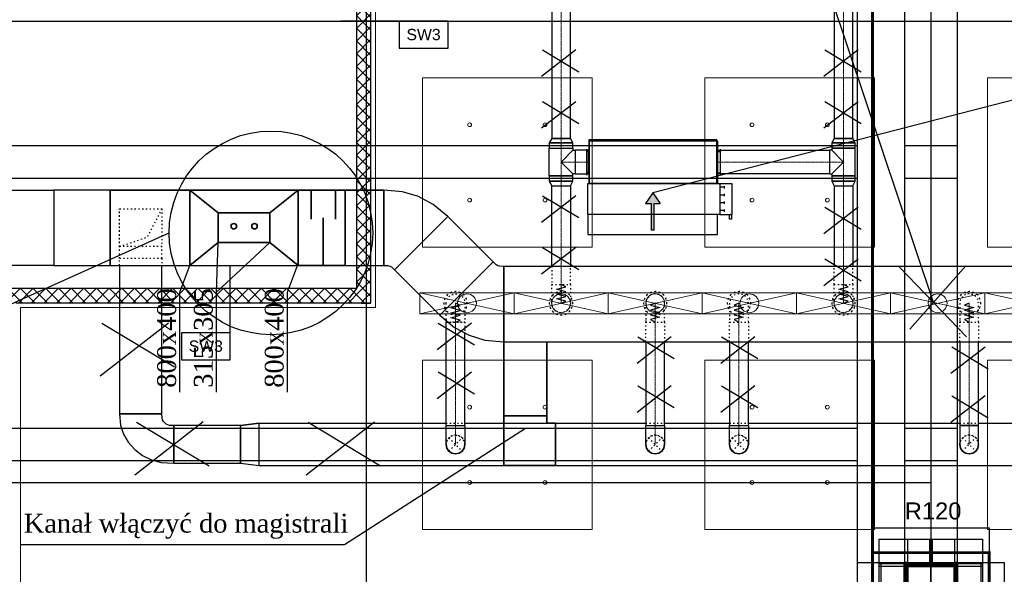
# Model space of a CAD drawing. Header units: centimetres. Extents: x -228435 to 46820, y -89367 to 152985.
# Tile 197 of 256: x -56220 to -45760, y 53125 to 59016. Entities that reach past the tile are written whole.
import ezdxf

# ---------------------------------------------------------------- set-up
doc = ezdxf.new("R2010")
doc.units = ezdxf.units.CM
doc.header["$LTSCALE"] = 50
for name, pattern in [('CADVENT_CENTERLINE', [9.9, 7.4, -1, 0.5, -1]), ('CADVENT_HIDDEN', [0.8, 0.25, -0.55]), ('Kondygnacja  -0_5$0$HIDDEN', [9.525, 6.35, -3.175]), ('Kondygnacja  -0_5$0$HIDDEN2', [4.7625, 3.175, -1.5875]), ('Osie rzutów$0$DASHDOT2', [12.7, 6.35, -3.175, 0, -3.175])]:
    doc.linetypes.add(name, pattern=pattern)
doc.layers.get('0').update_dxf_attribs({"color": 8})
for name, color, linetype in [('01-103-Went PP_poziom-0_5$0$L_Nawiew', 250, 'Continuous'), ('bgde-nawiewDETAILS', 1, 'Continuous'), ('bgde-nawiewEXP', 250, 'Continuous'), ('bgde-nawiewHIDDEN', 250, 'Continuous'), ('bgde-wywiewSOL', 5, 'Continuous'), ('IS_zmiany 2024', 3, 'Continuous'), ('Kondygnacja  -0_5$0$ARCH_GK', 8, 'Continuous'), ('Kondygnacja  -0_5$0$ARCH_INFO_ODPORNOŚĆ OGNIOWA', 8, 'Continuous'), ('Kondygnacja  -0_5$0$ARCH_INFO_OPISY_PRZEGRODY', 8, 'Continuous'), ('Kondygnacja  -0_5$0$ARCH_KONSTR_POWYŻEJ RZUTU', 8, 'Kondygnacja  -0_5$0$HIDDEN'), ('Kondygnacja  -0_5$0$ARCH_KONSTR_POWYŻEJ RZUTU_IST', 8, 'Kondygnacja  -0_5$0$HIDDEN2'), ('Kondygnacja  -0_5$0$ARCH_KONSTRUKCJA_NIEWIDOCZNA', 8, 'Continuous'), ('Kondygnacja  -0_5$0$ARCH_OKŁADZINA', 8, 'Continuous'), ('Kondygnacja  -0_5$0$ARCH_SŁUPY', 8, 'Continuous'), ('Osie rzutów$0$ARCH_INFO_OSIE_IST', 8, 'Osie rzutów$0$DASHDOT2'), ('Osie rzutów$0$ARCH_INFO_OSIE_OPISY_IST', 8, 'Continuous')]:
    doc.layers.add(name, color=color, linetype=linetype)
for name, color, linetype, lineweight in [('bgde-nawiewCEN', 7, 'Continuous', 13), ('bgde_nawiewnik', 11, 'Continuous', 5), ('Kondygnacja  -0_5$0$ARCH_WIDOK', 8, 'Continuous', 13), ('SU Lampy kwadratowe  -05$0$ARCH_SUFITY_PODWIESZANE', 8, 'Continuous', 9)]:
    doc.layers.add(name, color=color, linetype=linetype, lineweight=lineweight)
doc.styles.add('Kondygnacja  -0_5$0$Arial', font='ARIAL.TTF')
pattern_1 = [(45, (-1133.3117, -3177.9858), (-0.6735192, 0.6735192), [])]

# ---------------------------------------------------------------- blocks, each defined once
blk = doc.blocks.new('Osie rzutów')
at = {"layer": 'Osie rzutów$0$ARCH_INFO_OSIE_IST', "ltscale": 10}
for p, q in [((6860, 12510), (6860, 4623.26)), ((7460, 12510), (7460, 4623.26)), ((4436.04, 10400), (13655, 10400)), ((7460, 9770), (7460, 9830))]:
    blk.add_line(p, q, dxfattribs=at)
blk = doc.blocks.new('SU Lampy kwadratowe  -05$0$moduł sufitu')
at = {"layer": 'SU Lampy kwadratowe  -05$0$ARCH_SUFITY_PODWIESZANE'}
for points in [[(60, -60), (240, -60), (240, -240), (60, -240)], [(360, -60), (540, -60), (540, -240), (360, -240)], [(60, -360), (240, -360), (240, -540), (60, -540)], [(360, -360), (540, -360), (540, -540), (360, -540)]]:
    blk.add_lwpolyline(points, close=True, dxfattribs=at)
for centre in [(110, -110), (190, -110), (410, -110), (490, -110), (110, -190), (190, -190), (410, -190), (490, -190), (110, -410), (190, -410), (410, -410), (490, -410), (110, -490), (190, -490), (410, -490), (490, -490)]:
    blk.add_circle(centre, 2, dxfattribs=at)
blk = doc.blocks.new('SU Lampy kwadratowe  -05')
at = {"layer": 'SU Lampy kwadratowe  -05$0$ARCH_SUFITY_PODWIESZANE'}
for points in [[(6920, 10340), (7100, 10340), (7100, 10160), (6920, 10160)], [(7220, 10340), (7400, 10340), (7400, 10160), (7220, 10160)], [(6920, 10040), (7100, 10040), (7100, 9860), (6920, 9860)], [(7220, 10040), (7400, 10040), (7400, 9860), (7220, 9860)]]:
    blk.add_lwpolyline(points, close=True, dxfattribs=at)
for centre in [(6970, 10290), (7050, 10290), (7270, 10290), (7350, 10290), (6970, 10210), (7050, 10210), (7270, 10210), (7350, 10210), (6970, 9990), (7050, 9990), (7270, 9990), (7350, 9990), (6970, 9910), (7050, 9910), (7270, 9910), (7350, 9910)]:
    blk.add_circle(centre, 2, dxfattribs=at)
blk.add_blockref('SU Lampy kwadratowe  -05$0$moduł sufitu', (7460, 10400), dxfattribs=at)
blk = doc.blocks.new('Kondygnacja  -0_5$0$słup_prostokąt')
at = {"layer": 'Kondygnacja  -0_5$0$ARCH_SŁUPY', "lineweight": 40}
h = blk.add_hatch(dxfattribs=at)
h.set_pattern_fill('ANSI31', color=256, scale=0.3, style=0)
h.set_pattern_definition(pattern_1)
h.paths.add_polyline_path([(36, 34), (39, 34), (39, 84), (36, 84)])
h = blk.add_hatch(dxfattribs=at)
h.set_pattern_fill('ANSI31', color=256, scale=0.3, style=0)
h.set_pattern_definition(pattern_1)
h.paths.add_polyline_path([(89, 34), (92, 34), (92, 84), (89, 84)])
h = blk.add_hatch(dxfattribs=at)
h.set_pattern_fill('ANSI31', color=256, scale=0.3, style=0)
h.set_pattern_definition(pattern_1)
h.paths.add_polyline_path([(89, 80), (89, 83), (39, 83), (39, 80)])
h = blk.add_hatch(dxfattribs=at)
h.set_pattern_fill('ANSI31', color=256, scale=0.3, style=0)
h.set_pattern_definition(pattern_1)
h.paths.add_polyline_path([(89, 57.5), (89, 60.5), (39, 60.5), (39, 57.5)])
h = blk.add_hatch(dxfattribs=at)
h.set_pattern_fill('ANSI31', color=256, scale=0.3, style=0)
h.set_pattern_definition(pattern_1)
h.paths.add_polyline_path([(89, 35), (89, 38), (39, 38), (39, 35)])
at = {"layer": 'Kondygnacja  -0_5$0$ARCH_KONSTRUKCJA_NIEWIDOCZNA'}
blk.add_lwpolyline([(119, 109), (119, 9), (9, 9), (9, 109)], close=True, dxfattribs=at)
for points in [[(36, 109), (36, 84)], [(39, 109), (39, 84)], [(62.5, 109), (62.5, 83)], [(65.5, 109), (65.5, 83)], [(89, 109), (89, 84)], [(92, 109), (92, 84)], [(9, 83), (36, 83)], [(9, 80), (36, 80)], [(92, 83), (119, 83)], [(92, 80), (119, 80)], [(9, 60.5), (36, 60.5)], [(9, 57.5), (36, 57.5)], [(92, 60.5), (119, 60.5)], [(92, 57.5), (119, 57.5)], [(9, 38), (36, 38)], [(9, 35), (36, 35)], [(36, 34), (36, 9)], [(39, 34), (39, 9)], [(62.5, 35), (62.5, 9)], [(65.5, 35), (65.5, 9)], [(89, 34), (89, 9)], [(92, 38), (119, 38)], [(92, 35), (119, 35)], [(92, 34), (92, 9)]]:
    blk.add_lwpolyline(points, dxfattribs=at)
at = {"layer": 'Kondygnacja  -0_5$0$ARCH_OKŁADZINA'}
blk.add_lwpolyline([(2, 121), (126, 121), (126, -3), (2, -3)], close=True, dxfattribs=at)
at = {"layer": 'Kondygnacja  -0_5$0$ARCH_SŁUPY', "lineweight": 40}
for p, q in [((39, 60.5), (89, 60.5)), ((89, 57.5), (39, 57.5))]:
    blk.add_line(p, q, dxfattribs=at)
at = {"layer": 'Kondygnacja  -0_5$0$ARCH_SŁUPY', "lineweight": 30, "const_width": 3}
blk.add_lwpolyline([(2, 94.5), (126, 94.5), (126, 23.5), (2, 23.5)], close=True, dxfattribs=at)
at = {"layer": 'Kondygnacja  -0_5$0$ARCH_SŁUPY', "lineweight": 40}
for points in [[(36, 84), (39, 84), (39, 34), (36, 34)], [(89, 84), (92, 84), (92, 34), (89, 34)]]:
    blk.add_lwpolyline(points, close=True, dxfattribs=at)
for points in [[(89, 83), (39, 83)], [(39, 80), (89, 80)], [(89, 38), (39, 38)], [(39, 35), (89, 35)]]:
    blk.add_lwpolyline(points, dxfattribs=at)
blk = doc.blocks.new('Kondygnacja  -0_5$0$konstrukcja istniejąca -0.5')
at = {"layer": 'Kondygnacja  -0_5$0$ARCH_KONSTR_POWYŻEJ RZUTU_IST', "ltscale": 10}
blk.add_line((7432, 10975), (7432, 9825), dxfattribs=at)
for points in [[(7382, 9825), (7382, 10975)], [(7488, 10975), (7488, 9825)], [(7382, 10232.9), (6338.5, 10232.9), (6338.5, 10267.9), (7382, 10267.9)], [(7432, 10267.9), (7488, 10267.9)], [(7488, 10232.9), (7432, 10232.9)], [(7382, 9932.9), (6338.5, 9932.9), (6338.5, 9967.9), (7382, 9967.9)], [(7432, 9967.9), (7488, 9967.9)], [(7488, 9932.9), (7432, 9932.9)], [(7538, 9775), (7382, 9775), (7382, 9825), (7538, 9825), (7538, 9775)]]:
    blk.add_lwpolyline(points, dxfattribs=at)
at = {"layer": 'Kondygnacja  -0_5$0$ARCH_KONSTR_POWYŻEJ RZUTU_IST', "ltscale": 10, "elevation": 0}
for points in [[(7407, 9825), (7407, 9775)], [(7513, 9825), (7513, 9775)]]:
    blk.add_lwpolyline(points, dxfattribs=at)
blk = doc.blocks.new('*U489')
at = {"color": 0, "linetype": 'ByBlock', "lineweight": -2, "extrusion": (-1, -2.22045e-16, -1.55431e-15)}
blk.add_circle((0, 0), 0.05, dxfattribs=at)
blk = doc.blocks.new('A$C066D7839')
at = {"layer": 'bgde_nawiewnik'}
for p, q in [((-50, -11.15), (-50, 11.15)), ((-50, 11.15), (50, 11.15)), ((-50, -11.15), (50, 11.15)), ((50, -11.15), (-50, 11.15)), ((50, 11.15), (50, -11.15)), ((50, -11.15), (-50, -11.15))]:
    blk.add_line(p, q, dxfattribs=at)
blk.add_circle((0, 0), 10, dxfattribs=at)
blk = doc.blocks.new('A$C5B3E7367')
at = {"layer": '01-103-Went PP_poziom-0_5$0$L_Nawiew'}
h = blk.add_hatch(color=256, dxfattribs=at)
h.paths.add_polyline_path([(215, 704), (215, 674), (332, 674), (332, 612), (446, 689), (332, 766), (332, 704)])
h.paths.add_polyline_path([(48, 704), (48, 674), (215, 674), (215, 704)])
for p, q in [((215, 1525), (165, 1525)), ((165, 1525), (165, 1505)), ((165, 1505), (215, 1505)), ((215, 1400), (215, 1530)), ((545, 1530), (215, 1530)), ((215, 1530), (215, 1515)), ((545, 1400), (545, 1530)), ((0, 1378), (215, 1378)), ((0, 0), (0, 1378)), ((545, 1400), (215, 1400)), ((215, 1400), (215, 1378)), ((215, 1378), (215, 0)), ((244, 1452), (269, 1452)), ((256, 1452), (256, 1400)), ((326, 1452), (351, 1452)), ((339, 1452), (339, 1400)), ((409, 1452), (434, 1452)), ((421, 1452), (421, 1400)), ((491, 1452), (516, 1452)), ((504, 1452), (504, 1400)), ((545, 0), (545, 1400)), ((446, 689), (332, 766)), ((332, 704), (332, 766)), ((48, 704), (332, 704)), ((48, 704), (48, 674)), ((48, 674), (332, 674)), ((446, 689), (332, 612)), ((332, 612), (332, 674)), ((215, 0), (0, 0)), ((215, 0), (545, 0))]:
    blk.add_line(p, q, dxfattribs=at)
blk = doc.blocks.new('A$C53CA46B8')
at = {"layer": 'bgde-wywiewSOL'}
for p, q in [((200, 481), (-250, 481)), ((-250, 481), (-250, -879)), ((113, 511), (-162, 511)), ((-137, 481), (-137, 511)), ((88, 481), (88, 511)), ((200, 481), (200, -879)), ((200, -879), (-250, -879)), ((113, -909), (-162, -909)), ((-137, -879), (-137, -909)), ((88, -879), (88, -909))]:
    blk.add_line(p, q, dxfattribs=at)
at = {"layer": '01-103-Went PP_poziom-0_5$0$L_Nawiew'}
blk.add_blockref('A$C5B3E7367', (-795, -894), dxfattribs=at)

msp = doc.modelspace()

# ---------------------------------------------------------------- hatches: boundary and pattern name
at = {"layer": 'Kondygnacja  -0_5$0$ARCH_GK', "linetype": 'Continuous', "lineweight": -3}
h = msp.add_hatch(dxfattribs=at)
h.set_pattern_fill('ANSI37', color=256, scale=30, angle=-360, style=0)
h.set_pattern_definition([(45, (-121140, -45000), (-67.35192, 67.35192), []), (135, (-121140, -45000), (-67.35192, -67.35192), [])])
h.paths.add_polyline_path([(-52490, 71050), (-52640, 70900), (-52640, 65000), (-52531.667, 65000), (-52490, 65050)], flags=0)
h.paths.add_polyline_path([(-52490, 64950), (-52531.667, 65000), (-52640, 65000), (-52640, 56160), (-52490, 56010)], flags=0)
h = msp.add_hatch(dxfattribs=at)
h.set_pattern_fill('ANSI37', color=256, scale=30, style=0)
h.set_pattern_definition([(45, (-121140, -45000), (-67.35192, 67.35192), []), (135, (-121140, -45000), (-67.35192, -67.35192), [])])
h.paths.add_polyline_path([(-56410, 56160), (-56260, 56010), (-52490, 56010), (-52640, 56160)], flags=0)

# ---------------------------------------------------------------- linework, layer by layer
at = {"layer": 'bgde-nawiewCEN', "linetype": 'CADVENT_CENTERLINE', "ltscale": 0.06}
for p, q in [((-50468.407, 57755.046), (-50468.407, 61796.041)), ((-47468.407, 57755.046), (-47468.407, 61796.041)), ((-50468.407, 57652.046), (-50468.407, 57755.046)), ((-47468.407, 57652.046), (-47468.407, 57755.046)), ((-50468.407, 57652.046), (-50468.407, 57504.046)), ((-47468.407, 57652.046), (-47468.407, 57504.046)), ((-50468.407, 57504.046), (-50468.407, 57356.046)), ((-50318.407, 57504.046), (-50468.407, 57504.046)), ((-50318.407, 57504.046), (-50178.407, 57504.046)), ((-50174.407, 57504.046), (-50178.407, 57504.046)), ((-48814.407, 57504.046), (-48810.407, 57504.046)), ((-47618.407, 57504.046), (-48810.407, 57504.046)), ((-47618.407, 57504.046), (-47468.407, 57504.046)), ((-47468.407, 57504.046), (-47468.407, 57356.046)), ((-50468.407, 57356.046), (-50468.407, 57253.046)), ((-47468.407, 57356.046), (-47468.407, 57253.046)), ((-50468.407, 57253.046), (-50468.407, 56203.959)), ((-47468.407, 57253.046), (-47468.407, 56203.959)), ((-50468.407, 56203.959), (-50468.407, 56185.263)), ((-50468.407, 56185.263), (-50468.407, 56134.152)), ((-47468.407, 56203.959), (-47468.407, 56185.263)), ((-47468.407, 56185.263), (-47468.407, 56134.152)), ((-50468.407, 56134.152), (-50468.407, 56106.359)), ((-50468.407, 56106.359), (-50468.407, 56082.833)), ((-50468.407, 56082.833), (-50468.407, 56063.218)), ((-47468.407, 56134.152), (-47468.407, 56106.359)), ((-47468.407, 56106.359), (-47468.407, 56082.833)), ((-47468.407, 56082.833), (-47468.407, 56063.218)), ((-51590.031, 56003.959), (-51590.031, 56003.485)), ((-51590.031, 56003.485), (-51590.031, 56002.359)), ((-51590.031, 56002.359), (-51590.031, 56000.166)), ((-51590.031, 56000.166), (-51590.031, 55996.552)), ((-51590.031, 55996.552), (-51590.031, 55991.159)), ((-51590.031, 55991.159), (-51590.031, 55983.633)), ((-51590.031, 55983.633), (-51590.031, 55973.618)), ((-51590.031, 55973.618), (-51590.031, 55960.759)), ((-50468.407, 56063.218), (-50468.407, 56047.159)), ((-50468.407, 56047.159), (-50468.407, 56034.3)), ((-50468.407, 56034.3), (-50468.407, 56024.285)), ((-50468.407, 56024.285), (-50468.407, 56016.759)), ((-50468.407, 56016.759), (-50468.407, 56011.366)), ((-50468.407, 56011.366), (-50468.407, 56007.752)), ((-50468.407, 56007.752), (-50468.407, 56005.559)), ((-50468.407, 56005.559), (-50468.407, 56004.433)), ((-50468.407, 56004.433), (-50468.407, 56003.959)), ((-49468.407, 56003.485), (-49468.407, 56003.959)), ((-49468.407, 56002.359), (-49468.407, 56003.485)), ((-49468.407, 56000.166), (-49468.407, 56002.359)), ((-49468.407, 55996.552), (-49468.407, 56000.166)), ((-49468.407, 55991.159), (-49468.407, 55996.552)), ((-49468.407, 55983.633), (-49468.407, 55991.159)), ((-49468.407, 55973.618), (-49468.407, 55983.633)), ((-49468.407, 55960.759), (-49468.407, 55973.618)), ((-48579.165, 56003.485), (-48579.165, 56003.959)), ((-48579.165, 56002.359), (-48579.165, 56003.485)), ((-48579.165, 56000.166), (-48579.165, 56002.359)), ((-48579.165, 55996.552), (-48579.165, 56000.166)), ((-48579.165, 55991.159), (-48579.165, 55996.552)), ((-48579.165, 55983.633), (-48579.165, 55991.159)), ((-48579.165, 55973.618), (-48579.165, 55983.633)), ((-48579.165, 55960.759), (-48579.165, 55973.618)), ((-47468.407, 56063.218), (-47468.407, 56047.159)), ((-47468.407, 56047.159), (-47468.407, 56034.3)), ((-47468.407, 56034.3), (-47468.407, 56024.285)), ((-47468.407, 56024.285), (-47468.407, 56016.759)), ((-47468.407, 56016.759), (-47468.407, 56011.366)), ((-47468.407, 56011.366), (-47468.407, 56007.752)), ((-47468.407, 56007.752), (-47468.407, 56005.559)), ((-47468.407, 56005.559), (-47468.407, 56004.433)), ((-47468.407, 56004.433), (-47468.407, 56003.959)), ((-46134.019, 56003.485), (-46134.019, 56003.959)), ((-46134.019, 56002.359), (-46134.019, 56003.485)), ((-46134.019, 56000.166), (-46134.019, 56002.359)), ((-46134.019, 55996.552), (-46134.019, 56000.166)), ((-46134.019, 55991.159), (-46134.019, 55996.552)), ((-46134.019, 55983.633), (-46134.019, 55991.159)), ((-46134.019, 55973.618), (-46134.019, 55983.633)), ((-46134.019, 55960.759), (-46134.019, 55973.618)), ((-51590.031, 55960.759), (-51590.031, 55944.7)), ((-51590.031, 55944.7), (-51590.031, 55925.085)), ((-51590.031, 55925.085), (-51590.031, 55901.559)), ((-51590.031, 55901.559), (-51590.031, 55873.766)), ((-51590.031, 55873.766), (-51590.031, 55822.655)), ((-49468.407, 55944.7), (-49468.407, 55960.759)), ((-49468.407, 55925.085), (-49468.407, 55944.7)), ((-49468.407, 55901.559), (-49468.407, 55925.085)), ((-49468.407, 55873.766), (-49468.407, 55901.559)), ((-49468.407, 55822.655), (-49468.407, 55873.766)), ((-48579.165, 55944.7), (-48579.165, 55960.759)), ((-48579.165, 55925.085), (-48579.165, 55944.7)), ((-48579.165, 55901.559), (-48579.165, 55925.085)), ((-48579.165, 55873.766), (-48579.165, 55901.559)), ((-48579.165, 55822.655), (-48579.165, 55873.766)), ((-46134.019, 55944.7), (-46134.019, 55960.759)), ((-46134.019, 55925.085), (-46134.019, 55944.7)), ((-46134.019, 55901.559), (-46134.019, 55925.085)), ((-46134.019, 55873.766), (-46134.019, 55901.559)), ((-46134.019, 55822.655), (-46134.019, 55873.766)), ((-51590.031, 55822.655), (-51590.031, 55803.959)), ((-51590.031, 54704.046), (-51590.031, 55803.959)), ((-49468.407, 55803.959), (-49468.407, 55822.655)), ((-49468.407, 54704.046), (-49468.407, 55803.959)), ((-48579.165, 55803.959), (-48579.165, 55822.655)), ((-48579.165, 54704.046), (-48579.165, 55803.959)), ((-46134.019, 55803.959), (-46134.019, 55822.655)), ((-46134.019, 54704.046), (-46134.019, 55803.959)), ((-51590.031, 54704.046), (-51590.031, 54504.046)), ((-49468.407, 54704.046), (-49468.407, 54504.046)), ((-48579.165, 54704.046), (-48579.165, 54504.046)), ((-46134.019, 54504.046), (-46134.019, 54704.046))]:
    msp.add_line(p, q, dxfattribs=at)
at = {"layer": 'bgde-nawiewDETAILS', "linetype": 'CADVENT_HIDDEN', "extrusion": (2.78536e-14, -1, 3.88051e-14)}
for p in [(-54708.916, 57006.371), (-55158.916, 56606.371)]:
    msp.add_line(p, (-54866.416, 56706.371), dxfattribs=at)
at = {"layer": 'bgde-nawiewDETAILS', "linetype": 'CADVENT_HIDDEN'}
for p, q in [((-51660.742, 54433.336), (-51519.321, 54574.757)), ((-51660.742, 54574.757), (-51519.321, 54433.336)), ((-49539.118, 54433.336), (-49397.697, 54574.757)), ((-49539.118, 54574.757), (-49397.697, 54433.336)), ((-48649.876, 54433.336), (-48508.454, 54574.757)), ((-48649.876, 54574.757), (-48508.454, 54433.336)), ((-46204.729, 54433.336), (-46063.308, 54574.757)), ((-46204.729, 54574.757), (-46063.308, 54433.336))]:
    msp.add_line(p, q, dxfattribs=at)
at = {"layer": 'bgde-nawiewEXP', "linetype": 'Continuous'}
for points in [[(-50568.407, 57755.046), (-50368.407, 57755.046), (-50368.407, 61796.041), (-50568.407, 61796.041)], [(-47568.407, 57755.046), (-47368.407, 57755.046), (-47368.407, 61796.041), (-47568.407, 61796.041)], [(-50593.407, 57706.889), (-50343.407, 57706.889), (-50368.407, 57755.046), (-50568.407, 57755.046)], [(-47593.407, 57706.889), (-47343.407, 57706.889), (-47368.407, 57755.046), (-47568.407, 57755.046)], [(-50593.407, 57652.046), (-50343.407, 57652.046), (-50343.407, 57706.889), (-50593.407, 57706.889)], [(-50174.407, 57729.046), (-48814.407, 57729.046), (-48814.407, 57739.046), (-50174.407, 57739.046)], [(-50174.407, 57278.027), (-48814.407, 57278.027), (-48814.407, 57729.046), (-50174.407, 57729.046)], [(-47618.407, 57379.046), (-47593.407, 57379.046), (-47593.407, 57356.046), (-47343.407, 57356.046), (-47343.407, 57652.046), (-47593.407, 57652.046), (-47593.407, 57629.046), (-47618.407, 57629.046), (-47618.407, 57388.561)], [(-47593.407, 57652.046), (-47343.407, 57652.046), (-47343.407, 57706.889), (-47593.407, 57706.889)], [(-50318.407, 57379.046), (-50178.407, 57379.046), (-50178.407, 57629.046), (-50318.407, 57629.046), (-50318.407, 57388.561)], [(-48810.407, 57379.046), (-48810.407, 57629.046), (-47618.407, 57629.046), (-47618.407, 57379.046)], [(-50593.407, 57301.203), (-50343.407, 57301.203), (-50343.407, 57356.046), (-50593.407, 57356.046)], [(-47593.407, 57301.203), (-47343.407, 57301.203), (-47343.407, 57356.046), (-47593.407, 57356.046)], [(-50593.407, 57301.203), (-50568.407, 57253.046), (-50368.407, 57253.046), (-50343.407, 57301.203), (-50583.892, 57301.203)], [(-47593.407, 57301.203), (-47568.407, 57253.046), (-47368.407, 57253.046), (-47343.407, 57301.203), (-47583.892, 57301.203)], [(-52352.252, 57206.371), (-52352.252, 56406.371), (-52307.741, 56404.449), (-52288.981, 56398.759), (-52271.691, 56389.517), (-52238.859, 56359.403), (-51673.179, 56925.094), (-51827.235, 57054.693), (-51982.834, 57137.862), (-52151.669, 57189.078)], [(-52238.864, 56359.404), (-51673.178, 56925.09), (-51190.575, 56442.487), (-51756.261, 55876.801), (-51602.199, 55747.196), (-51446.6, 55664.027), (-51277.765, 55612.811), (-51077.191, 55595.517), (-51077.183, 56395.517), (-51121.692, 56397.439), (-51140.453, 56403.13), (-51157.743, 56412.372), (-51190.575, 56442.487), (-51756.261, 55876.801)], [(-51077.187, 55595.52), (-9318.667, 55595.52), (-9318.667, 56395.52), (-51077.187, 56395.52), (-51077.187, 55995.517)], [(-55158.92, 54829.044), (-55148.352, 54708.253), (-55117.053, 54614.048), (-55066.227, 54527.229), (-54997.827, 54451.13), (-54914.482, 54388.678), (-54819.394, 54342.272), (-54716.217, 54313.695), (-54583.916, 54304.046), (-54583.916, 54704.046), (-54628.426, 54705.968), (-54647.186, 54711.659), (-54664.475, 54720.9), (-54679.629, 54733.337), (-54692.066, 54748.491), (-54701.307, 54765.78), (-54706.998, 54784.54), (-54708.92, 54829.049), (-54933.92, 54829.046)], [(-54583.916, 54704.046), (-54583.916, 54304.046), (-53875.943, 54304.046), (-53875.943, 54704.046)], [(-51690.031, 54504.046), (-51690.031, 54704.046), (-51490.031, 54704.046), (-51490.031, 54504.046), (-51497.643, 54465.778), (-51519.321, 54433.336), (-51551.763, 54411.658), (-51590.031, 54404.046), (-51628.3, 54411.658), (-51660.742, 54433.336), (-51682.419, 54465.778)], [(-49568.407, 54504.046), (-49568.407, 54704.046), (-49368.407, 54704.046), (-49368.407, 54504.046), (-49376.019, 54465.778), (-49397.697, 54433.336), (-49430.139, 54411.658), (-49468.407, 54404.046), (-49506.676, 54411.658), (-49539.118, 54433.336), (-49560.795, 54465.778)], [(-48679.165, 54504.046), (-48679.165, 54704.046), (-48479.165, 54704.046), (-48479.165, 54504.046), (-48486.777, 54465.778), (-48508.454, 54433.336), (-48540.897, 54411.658), (-48579.165, 54404.046), (-48617.433, 54411.658), (-48649.876, 54433.336), (-48671.553, 54465.778)], [(-46234.019, 54504.046), (-46226.406, 54465.778), (-46204.729, 54433.336), (-46172.287, 54411.658), (-46134.019, 54404.046), (-46095.75, 54411.658), (-46063.308, 54433.336), (-46041.631, 54465.778), (-46034.019, 54504.046), (-46034.019, 54704.046), (-46234.019, 54704.046), (-46234.019, 54507.889)], [(-51690.031, 54504.046), (-51682.419, 54465.778), (-51660.742, 54433.336), (-51628.3, 54411.658), (-51590.031, 54404.046), (-51551.763, 54411.658), (-51519.321, 54433.336), (-51497.643, 54465.778), (-51490.031, 54504.046), (-51497.643, 54465.778), (-51519.321, 54433.336), (-51551.763, 54411.658), (-51590.031, 54404.046), (-51628.3, 54411.658), (-51660.742, 54433.336), (-51682.419, 54465.778)], [(-49568.407, 54504.046), (-49560.795, 54465.778), (-49539.118, 54433.336), (-49506.676, 54411.658), (-49468.407, 54404.046), (-49430.139, 54411.658), (-49397.697, 54433.336), (-49376.019, 54465.778), (-49368.407, 54504.046), (-49376.019, 54465.778), (-49397.697, 54433.336), (-49430.139, 54411.658), (-49468.407, 54404.046), (-49506.676, 54411.658), (-49539.118, 54433.336), (-49560.795, 54465.778)], [(-48679.165, 54504.046), (-48671.553, 54465.778), (-48649.876, 54433.336), (-48617.433, 54411.658), (-48579.165, 54404.046), (-48540.897, 54411.658), (-48508.454, 54433.336), (-48486.777, 54465.778), (-48479.165, 54504.046), (-48486.777, 54465.778), (-48508.454, 54433.336), (-48540.897, 54411.658), (-48579.165, 54404.046), (-48617.433, 54411.658), (-48649.876, 54433.336), (-48671.553, 54465.778)], [(-46234.019, 54504.046), (-46226.406, 54465.778), (-46204.729, 54433.336), (-46172.287, 54411.658), (-46134.019, 54404.046), (-46095.75, 54411.658), (-46063.308, 54433.336), (-46041.631, 54465.778), (-46034.019, 54504.046), (-46041.631, 54465.778), (-46063.308, 54433.336), (-46095.75, 54411.658), (-46134.019, 54404.046), (-46172.287, 54411.658), (-46204.729, 54433.336), (-46226.406, 54465.778)]]:
    msp.add_lwpolyline(points, close=True, dxfattribs=at)
for points in [[(-50593.407, 57356.046), (-50593.407, 57652.046), (-50343.407, 57652.046), (-50343.407, 57629.046)], [(-50593.407, 57356.046), (-50343.407, 57356.046), (-50343.407, 57379.046), (-50468.407, 57504.046), (-50343.407, 57629.046), (-50318.407, 57629.046), (-50318.407, 57379.046), (-50343.407, 57379.046)], [(-50178.407, 57379.046), (-50178.407, 57629.046), (-50174.407, 57629.046)], [(-48814.407, 57379.046), (-48810.407, 57379.046), (-48810.407, 57629.046), (-48814.407, 57629.046)], [(-47593.407, 57379.046), (-47468.407, 57504.046), (-47593.407, 57629.046)], [(-50178.407, 57379.046), (-50174.407, 57379.046)], [(-50568.407, 56395.52), (-50568.407, 57253.046), (-50368.407, 57253.046), (-50368.407, 56395.52)], [(-47568.407, 57253.046), (-47568.407, 56395.52)], [(-47568.407, 57253.046), (-47368.407, 57253.046), (-47368.407, 56395.52)], [(-56699.245, 57206.371), (-55858.707, 57206.371), (-55858.707, 56406.371), (-55258.707, 56406.371), (-55258.707, 57206.371), (-55858.707, 57206.371), (-55858.707, 56406.371), (-56699.245, 56406.371)], [(-55258.707, 57206.371), (-55258.707, 56406.371), (-52352.252, 56406.371), (-52352.252, 57206.371)], [(-55258.707, 57206.371), (-52352.252, 57206.371)], [(-52352.252, 57206.371), (-55258.707, 57206.371)], [(-55158.916, 56406.371), (-55158.916, 54829.046), (-54708.916, 54829.046), (-54708.916, 56406.371)], [(-51690.031, 55831.294), (-51690.031, 55803.959), (-51650.25, 55803.959)], [(-51690.031, 54704.046), (-51690.031, 55803.959), (-51650.25, 55803.959)], [(-51690.031, 54704.046), (-51490.031, 54704.046), (-51490.031, 55693.869)], [(-49568.407, 55595.52), (-49568.407, 54704.046), (-49368.407, 54704.046), (-49368.407, 55595.52)], [(-48679.165, 55595.52), (-48679.165, 54704.046), (-48479.165, 54704.046), (-48479.165, 55595.52)], [(-46234.019, 55595.52), (-46234.019, 54704.046), (-46034.019, 54704.046), (-46034.019, 55595.52)], [(-53875.943, 54704.046), (-53675.943, 54729.046)], [(-53875.943, 54304.046), (-53675.943, 54279.046), (-53675.943, 54729.046), (-51690.031, 54729.046)], [(-53675.943, 54279.046), (-53675.943, 54729.046), (-53875.943, 54704.046)], [(-53675.943, 54279.046), (-42620.939, 54279.046), (-42620.939, 54729.046), (-43368.407, 54729.046)], [(-51490.031, 54729.046), (-49568.407, 54729.046)], [(-49368.407, 54729.046), (-48679.165, 54729.046)], [(-48479.165, 54729.046), (-46234.019, 54729.046)], [(-46034.019, 54729.046), (-44568.407, 54729.046)], [(-53875.943, 54704.046), (-53875.943, 54304.046)], [(-53875.943, 54304.046), (-53875.943, 54704.046)]]:
    msp.add_lwpolyline(points, dxfattribs=at)
at = {"layer": 'bgde-nawiewHIDDEN', "linetype": 'CADVENT_HIDDEN'}
for points in [[(-50174.407, 57379.046), (-50174.407, 57629.046)], [(-48814.407, 57379.046), (-48814.407, 57629.046)], [(-55158.916, 56481.371), (-55158.916, 57006.371), (-54708.916, 57006.371), (-54708.916, 56606.371), (-55158.916, 56606.371)], [(-55158.916, 56481.371), (-55158.916, 56481.369), (-54708.916, 56481.369), (-54708.916, 56606.371), (-55158.916, 56606.371), (-55158.916, 57006.371), (-54708.916, 57006.371), (-54708.916, 56606.371)], [(-55158.916, 56406.371), (-55158.916, 56481.371), (-54708.916, 56481.371), (-54708.916, 56406.371)], [(-50568.407, 56395.52), (-50568.407, 56203.959), (-50368.407, 56203.959), (-50368.407, 56395.52)], [(-47568.407, 56203.959), (-47368.407, 56203.959), (-47368.407, 56395.52)], [(-47568.407, 56203.959), (-47568.407, 56395.52)], [(-51690.031, 55831.294), (-51690.031, 56003.959), (-51682.419, 56042.227), (-51660.742, 56074.67), (-51628.3, 56096.347), (-51590.031, 56103.959), (-51551.763, 56096.347), (-51519.321, 56074.67), (-51497.643, 56042.227), (-51490.031, 56003.959), (-51490.031, 55803.959), (-51650.25, 55803.959)], [(-51650.25, 55803.959), (-51490.031, 55803.959), (-51490.031, 55693.869)], [(-49568.407, 55595.52), (-49568.407, 55803.959), (-49368.407, 55803.959), (-49368.407, 55595.52)], [(-48679.165, 55595.52), (-48679.165, 55803.959), (-48479.165, 55803.959), (-48479.165, 55595.52)], [(-46234.019, 55595.52), (-46234.019, 55803.959), (-46034.019, 55803.959), (-46034.019, 55595.52)], [(-51690.031, 54729.046), (-51490.031, 54729.046)], [(-49568.407, 54729.046), (-49368.407, 54729.046)], [(-48679.165, 54729.046), (-48479.165, 54729.046)], [(-46234.019, 54729.046), (-46034.019, 54729.046)]]:
    msp.add_lwpolyline(points, dxfattribs=at)
for points in [[(-50568.407, 56034.3), (-50568.407, 56203.959), (-50368.407, 56203.959), (-50368.407, 56003.959), (-50376.019, 55965.691), (-50397.697, 55933.248), (-50430.139, 55911.571), (-50468.407, 55903.959), (-50506.676, 55911.571), (-50539.118, 55933.248), (-50560.795, 55965.691), (-50568.407, 56003.959), (-50568.407, 56024.285)], [(-47568.407, 56034.3), (-47568.407, 56203.959), (-47368.407, 56203.959), (-47368.407, 56003.959), (-47376.019, 55965.691), (-47397.697, 55933.248), (-47430.139, 55911.571), (-47468.407, 55903.959), (-47506.676, 55911.571), (-47539.118, 55933.248), (-47560.795, 55965.691), (-47568.407, 56003.959), (-47568.407, 56024.285)], [(-51715.031, 56003.959), (-51705.516, 55956.123), (-51678.42, 55915.571), (-51637.867, 55888.474), (-51590.031, 55878.959), (-51542.196, 55888.474), (-51501.643, 55915.571), (-51474.546, 55956.123), (-51465.031, 56003.959), (-51474.546, 56051.794), (-51501.643, 56092.347), (-51542.196, 56119.444), (-51590.031, 56128.959), (-51637.867, 56119.444), (-51678.42, 56092.347), (-51705.516, 56051.794)], [(-51715.031, 56003.959), (-51705.516, 55956.123), (-51678.42, 55915.571), (-51637.867, 55888.474), (-51590.031, 55878.959), (-51542.196, 55888.474), (-51501.643, 55915.571), (-51474.546, 55956.123), (-51465.031, 56003.959), (-51474.546, 56051.794), (-51501.643, 56092.347), (-51542.196, 56119.444), (-51590.031, 56128.959), (-51637.867, 56119.444), (-51678.42, 56092.347), (-51705.516, 56051.794)], [(-50593.407, 56003.959), (-50583.892, 55956.123), (-50556.796, 55915.571), (-50516.243, 55888.474), (-50468.407, 55878.959), (-50420.572, 55888.474), (-50380.019, 55915.571), (-50352.922, 55956.123), (-50343.407, 56003.959), (-50352.922, 56051.794), (-50380.019, 56092.347), (-50420.572, 56119.444), (-50468.407, 56128.959), (-50516.243, 56119.444), (-50556.796, 56092.347), (-50583.892, 56051.794)], [(-50593.407, 56003.959), (-50583.892, 55956.123), (-50556.796, 55915.571), (-50516.243, 55888.474), (-50468.407, 55878.959), (-50420.572, 55888.474), (-50380.019, 55915.571), (-50352.922, 55956.123), (-50343.407, 56003.959), (-50352.922, 56051.794), (-50380.019, 56092.347), (-50420.572, 56119.444), (-50468.407, 56128.959), (-50516.243, 56119.444), (-50556.796, 56092.347), (-50583.892, 56051.794)], [(-49593.407, 56003.959), (-49583.892, 55956.123), (-49556.796, 55915.571), (-49516.243, 55888.474), (-49468.407, 55878.959), (-49420.572, 55888.474), (-49380.019, 55915.571), (-49352.922, 55956.123), (-49343.407, 56003.959), (-49352.922, 56051.794), (-49380.019, 56092.347), (-49420.572, 56119.444), (-49468.407, 56128.959), (-49516.243, 56119.444), (-49556.796, 56092.347), (-49583.892, 56051.794)], [(-49593.407, 56003.959), (-49583.892, 55956.123), (-49556.796, 55915.571), (-49516.243, 55888.474), (-49468.407, 55878.959), (-49420.572, 55888.474), (-49380.019, 55915.571), (-49352.922, 55956.123), (-49343.407, 56003.959), (-49352.922, 56051.794), (-49380.019, 56092.347), (-49420.572, 56119.444), (-49468.407, 56128.959), (-49516.243, 56119.444), (-49556.796, 56092.347), (-49583.892, 56051.794)], [(-49568.407, 55803.959), (-49368.407, 55803.959), (-49368.407, 56003.959), (-49376.019, 56042.227), (-49397.697, 56074.67), (-49430.139, 56096.347), (-49468.407, 56103.959), (-49506.676, 56096.347), (-49539.118, 56074.67), (-49560.795, 56042.227), (-49568.407, 56003.959), (-49568.407, 55822.655)], [(-48704.165, 56003.959), (-48694.65, 55956.123), (-48667.553, 55915.571), (-48627, 55888.474), (-48579.165, 55878.959), (-48531.329, 55888.474), (-48490.777, 55915.571), (-48463.68, 55956.123), (-48454.165, 56003.959), (-48463.68, 56051.794), (-48490.777, 56092.347), (-48531.329, 56119.444), (-48579.165, 56128.959), (-48627, 56119.444), (-48667.553, 56092.347), (-48694.65, 56051.794)], [(-48704.165, 56003.959), (-48694.65, 55956.123), (-48667.553, 55915.571), (-48627, 55888.474), (-48579.165, 55878.959), (-48531.329, 55888.474), (-48490.777, 55915.571), (-48463.68, 55956.123), (-48454.165, 56003.959), (-48463.68, 56051.794), (-48490.777, 56092.347), (-48531.329, 56119.444), (-48579.165, 56128.959), (-48627, 56119.444), (-48667.553, 56092.347), (-48694.65, 56051.794)], [(-48679.165, 55960.759), (-48679.165, 55803.959), (-48479.165, 55803.959), (-48479.165, 56003.959), (-48486.777, 56042.227), (-48508.454, 56074.67), (-48540.897, 56096.347), (-48579.165, 56103.959), (-48617.433, 56096.347), (-48649.876, 56074.67), (-48671.553, 56042.227), (-48679.165, 56003.959), (-48679.165, 55973.618)], [(-47593.407, 56003.959), (-47583.892, 55956.123), (-47556.796, 55915.571), (-47516.243, 55888.474), (-47468.407, 55878.959), (-47420.572, 55888.474), (-47380.019, 55915.571), (-47352.922, 55956.123), (-47343.407, 56003.959), (-47352.922, 56051.794), (-47380.019, 56092.347), (-47420.572, 56119.444), (-47468.407, 56128.959), (-47516.243, 56119.444), (-47556.796, 56092.347), (-47583.892, 56051.794)], [(-47593.407, 56003.959), (-47583.892, 55956.123), (-47556.796, 55915.571), (-47516.243, 55888.474), (-47468.407, 55878.959), (-47420.572, 55888.474), (-47380.019, 55915.571), (-47352.922, 55956.123), (-47343.407, 56003.959), (-47352.922, 56051.794), (-47380.019, 56092.347), (-47420.572, 56119.444), (-47468.407, 56128.959), (-47516.243, 56119.444), (-47556.796, 56092.347), (-47583.892, 56051.794)], [(-46259.019, 56003.959), (-46249.503, 55956.123), (-46222.407, 55915.571), (-46181.854, 55888.474), (-46134.019, 55878.959), (-46086.183, 55888.474), (-46045.63, 55915.571), (-46018.534, 55956.123), (-46009.019, 56003.959), (-46018.534, 56051.794), (-46045.63, 56092.347), (-46086.183, 56119.444), (-46134.019, 56128.959), (-46181.854, 56119.444), (-46222.407, 56092.347), (-46249.503, 56051.794)], [(-46259.019, 56003.959), (-46249.503, 55956.123), (-46222.407, 55915.571), (-46181.854, 55888.474), (-46134.019, 55878.959), (-46086.183, 55888.474), (-46045.63, 55915.571), (-46018.534, 55956.123), (-46009.019, 56003.959), (-46018.534, 56051.794), (-46045.63, 56092.347), (-46086.183, 56119.444), (-46134.019, 56128.959), (-46181.854, 56119.444), (-46222.407, 56092.347), (-46249.503, 56051.794)], [(-46234.019, 55803.959), (-46034.019, 55803.959), (-46034.019, 56003.959), (-46041.631, 56042.227), (-46063.308, 56074.67), (-46095.75, 56096.347), (-46134.019, 56103.959), (-46172.287, 56096.347), (-46204.729, 56074.67), (-46226.406, 56042.227), (-46234.019, 56003.959), (-46234.019, 55822.655)], [(-51690.031, 54504.046), (-51682.419, 54542.315), (-51660.742, 54574.757), (-51628.3, 54596.434), (-51590.031, 54604.046), (-51551.763, 54596.434), (-51519.321, 54574.757), (-51497.643, 54542.315), (-51490.031, 54504.046), (-51497.643, 54542.315), (-51519.321, 54574.757), (-51551.763, 54596.434), (-51590.031, 54604.046), (-51628.3, 54596.434), (-51660.742, 54574.757), (-51682.419, 54542.315)], [(-49568.407, 54504.046), (-49560.795, 54542.315), (-49539.118, 54574.757), (-49506.676, 54596.434), (-49468.407, 54604.046), (-49430.139, 54596.434), (-49397.697, 54574.757), (-49376.019, 54542.315), (-49368.407, 54504.046), (-49376.019, 54542.315), (-49397.697, 54574.757), (-49430.139, 54596.434), (-49468.407, 54604.046), (-49506.676, 54596.434), (-49539.118, 54574.757), (-49560.795, 54542.315)], [(-48679.165, 54504.046), (-48671.553, 54542.315), (-48649.876, 54574.757), (-48617.433, 54596.434), (-48579.165, 54604.046), (-48540.897, 54596.434), (-48508.454, 54574.757), (-48486.777, 54542.315), (-48479.165, 54504.046), (-48486.777, 54542.315), (-48508.454, 54574.757), (-48540.897, 54596.434), (-48579.165, 54604.046), (-48617.433, 54596.434), (-48649.876, 54574.757), (-48671.553, 54542.315)], [(-46234.019, 54504.046), (-46226.406, 54542.315), (-46204.729, 54574.757), (-46172.287, 54596.434), (-46134.019, 54604.046), (-46095.75, 54596.434), (-46063.308, 54574.757), (-46041.631, 54542.315), (-46034.019, 54504.046), (-46041.631, 54542.315), (-46063.308, 54574.757), (-46095.75, 54596.434), (-46134.019, 54604.046), (-46172.287, 54596.434), (-46204.729, 54574.757), (-46226.406, 54542.315)]]:
    msp.add_lwpolyline(points, close=True, dxfattribs=at)
at = {"layer": 'bgde-nawiewHIDDEN'}
for points in [[(-50468.407, 56003.959), (-50418.407, 56025.257), (-50518.407, 56050.618), (-50418.407, 56075.839), (-50518.407, 56101.124), (-50418.407, 56126.659), (-50518.407, 56152.018), (-50418.407, 56177.477), (-50468.407, 56203.959)], [(-47468.407, 56003.959), (-47418.407, 56025.257), (-47518.407, 56050.618), (-47418.407, 56075.839), (-47518.407, 56101.124), (-47418.407, 56126.659), (-47518.407, 56152.018), (-47418.407, 56177.477), (-47468.407, 56203.959)], [(-51590.031, 55803.959), (-51540.031, 55824.055), (-51640.031, 55850.151), (-51540.031, 55876.183), (-51640.031, 55902.444), (-51540.031, 55928.515), (-51640.031, 55953.936), (-51540.031, 55978.959), (-51590.031, 56003.959)], [(-49468.407, 56003.959), (-49518.407, 55982.661), (-49418.407, 55957.299), (-49518.407, 55932.079), (-49418.407, 55906.794), (-49518.407, 55881.259), (-49418.407, 55855.9), (-49518.407, 55830.441), (-49468.407, 55803.959)], [(-48579.165, 56003.959), (-48629.165, 55982.661), (-48529.165, 55957.299), (-48629.165, 55932.079), (-48529.165, 55906.794), (-48629.165, 55881.259), (-48529.165, 55855.9), (-48629.165, 55830.441), (-48579.165, 55803.959)], [(-46134.019, 56003.959), (-46184.019, 55982.661), (-46084.019, 55957.299), (-46184.019, 55932.079), (-46084.019, 55906.794), (-46184.019, 55881.259), (-46084.019, 55855.9), (-46184.019, 55830.441), (-46134.019, 55803.959)]]:
    msp.add_lwpolyline(points, dxfattribs=at)
at = {"layer": 'IS_zmiany 2024', "color": 2}
for p, q in [((-46511.68, 56012.071), (-49201.679, 64020.078)), ((-49494.405, 57178.961, 2865), (-37278.449, 60328.947)), ((-59601.013, 54519.307), (-54632.4, 56751.534)), ((-54128.974, 56123.315, -245), (-54111.292, 56648.871)), ((-54128.974, 56123.315, -245), (-53561.292, 56648.871)), ((-54518.597, 56123.315, -245), (-54411.292, 56406.371)), ((-53375.804, 56123.315, -245), (-53268.499, 56406.371)), ((-54518.597, 55058.72, -245), (-54518.597, 56123.315, -245)), ((-54128.974, 55058.72, -245), (-54128.974, 56123.315, -245)), ((-53375.804, 55058.72, -245), (-53375.804, 56123.315, -245)), ((-52770.484, 53440), (-50847.638, 54678.947)), ((-87900, 54099.952), (-46540, 54099.952)), ((-56210, 53440), (-52770.484, 53440))]:
    msp.add_line(p, q, dxfattribs=at)
at = {"layer": 'IS_zmiany 2024', "color": 1}
for p, q in [((-50675.526, 58415.892), (-50312.496, 58698.397)), ((-50665.526, 58695.892), (-50280.131, 58463.576)), ((-47675.526, 58415.892), (-47312.496, 58698.397)), ((-47665.526, 58695.892), (-47280.131, 58463.576)), ((-50675.526, 57865.904), (-50312.496, 58148.41)), ((-50665.526, 58145.904), (-50280.131, 57913.588)), ((-47675.526, 57865.904), (-47312.496, 58148.41)), ((-47665.526, 58145.904), (-47280.131, 57913.588)), ((-50675.526, 56865.918), (-50312.496, 57148.423)), ((-50665.526, 57145.918), (-50280.131, 56913.602)), ((-47675.526, 56744.395), (-47312.496, 57026.9)), ((-47665.526, 57024.395), (-47280.131, 56792.079)), ((-50675.526, 56315.93), (-50312.496, 56598.435)), ((-50665.526, 56595.93), (-50280.131, 56363.614)), ((-47675.526, 56194.407), (-47312.496, 56476.912)), ((-47665.526, 56474.407), (-47280.131, 56242.091)), ((-46162.123, 55647.918), (-46872.123, 56387.562)), ((-46762.123, 55727.918), (-46168.506, 56401.438)), ((-55366.486, 55232.101), (-54640.427, 55797.111)), ((-55346.486, 55792.101), (-54575.696, 55327.469)), ((-51783.648, 55513.971), (-51420.618, 55796.476)), ((-51773.648, 55793.971), (-51388.253, 55561.655)), ((-49662.024, 55367.974), (-49298.994, 55650.479)), ((-49652.024, 55647.974), (-49266.629, 55415.658)), ((-48772.782, 55367.974), (-48409.752, 55650.479)), ((-48762.782, 55647.974), (-48377.386, 55415.658)), ((-46327.635, 55260.111), (-45964.605, 55542.617)), ((-46317.635, 55540.111), (-45932.24, 55307.795)), ((-51783.648, 54994.123), (-51420.618, 55276.628)), ((-51773.648, 55274.123), (-51388.253, 55041.807)), ((-49662.024, 54848.125), (-49298.994, 55130.631)), ((-49652.024, 55128.125), (-49266.629, 54895.81)), ((-48772.782, 54848.125), (-48409.752, 55130.631)), ((-48762.782, 55128.125), (-48377.386, 54895.81)), ((-46327.635, 54740.263), (-45964.605, 55022.768)), ((-46317.635, 55020.263), (-45932.24, 54787.947)), ((-54998.154, 54181.692), (-54272.094, 54746.703)), ((-54978.154, 54741.692), (-54207.363, 54277.06)), ((-53176.942, 54180.664), (-52450.883, 54745.675)), ((-53156.942, 54740.664), (-52386.152, 54276.033))]:
    msp.add_line(p, q, dxfattribs=at)
at = {"layer": 'IS_zmiany 2024', "color": 1, "lineweight": 35}
for p, q in [((-54111.292, 56963.871), (-54411.292, 57206.371)), ((-54411.292, 57206.371), (-54411.292, 56406.371)), ((-53561.292, 56963.871), (-53261.292, 57206.371)), ((-53261.292, 57206.371), (-53261.292, 56406.371)), ((-53261.292, 57206.371), (-52761.292, 57206.371)), ((-53125.221, 57206.371), (-53125.221, 56896.514)), ((-52866.046, 57206.371), (-52866.046, 56896.514)), ((-52761.292, 57206.371), (-52761.292, 56406.371)), ((-52995.221, 56912.43), (-52995.221, 56406.371)), ((-54411.292, 56406.371), (-54111.292, 56648.871)), ((-53261.292, 56406.371), (-53561.292, 56648.871)), ((-53261.292, 56406.371), (-52761.292, 56406.371)), ((-51077.187, 55595.52), (-51077.187, 54279.046)), ((-50620, 55595.52), (-50620, 54729.046)), ((-51077.187, 54810), (-50620, 54810)), ((-50529.219, 54729.046), (-50620, 54729.046)), ((-50529.219, 54729.046), (-50529.219, 54279.046)), ((-50529.219, 54279.046), (-51077.187, 54279.046))]:
    msp.add_line(p, q, dxfattribs=at)
at = {"layer": 'IS_zmiany 2024', "lineweight": 35}
for p, q in [((-54111.292, 56806.371), (-54111.292, 56963.871)), ((-54111.292, 56963.871), (-53561.292, 56963.871)), ((-53561.292, 56648.871), (-53561.292, 56963.871)), ((-54111.292, 56648.871), (-54111.292, 56806.371)), ((-54111.292, 56648.871), (-53561.292, 56648.871))]:
    msp.add_line(p, q, dxfattribs=at)
at = {"layer": 'IS_zmiany 2024', "color": 40, "lineweight": 60}
msp.add_lwpolyline([(-47160, 65000), (-22185, 65000), (-22185, 52985), (-47160, 52985)], close=True, dxfattribs=at)
at = {"layer": 'IS_zmiany 2024', "color": 1}
msp.add_circle((-53550.973, 56751.534), 1081.427, dxfattribs=at)
at = {"layer": 'IS_zmiany 2024', "lineweight": 35}
for centre in [(-53945.221, 56822.43), (-53725.221, 56822.43)]:
    msp.add_circle(centre, 29.219, dxfattribs=at)
at = {"layer": 'Kondygnacja  -0_5$0$ARCH_GK', "linetype": 'Continuous', "lineweight": -3}
for p, q in [((-52640, 56160), (-52640, 70900)), ((-52490, 56010), (-52490, 64950)), ((-52640, 56160), (-56410, 56160)), ((-56260, 56010), (-52490, 56010)), ((-52490, 56000), (-52590, 56000))]:
    msp.add_line(p, q, dxfattribs=at)
at = {"layer": 'Kondygnacja  -0_5$0$ARCH_INFO_OPISY_PRZEGRODY'}
for points in [[(-52189.263, 59001.624), (-52808.51, 59001.624)], [(-53982.557, 55403.578), (-53982.557, 56397.418)]]:
    msp.add_lwpolyline(points, dxfattribs=at)
for points in [[(-52189.263, 58713.624), (-51669.263, 58713.624), (-51669.263, 59001.624), (-52189.263, 59001.624), (-52189.263, 58713.624)], [(-54502.557, 55403.578), (-53982.557, 55403.578), (-53982.557, 55691.578), (-54502.557, 55691.578), (-54502.557, 55403.578)]]:
    msp.add_lwpolyline(points, close=True, dxfattribs=at)
at = {"layer": 'Kondygnacja  -0_5$0$ARCH_WIDOK'}
for p, q in [((-52440, 71100), (-52440, 55960)), ((-52440, 55960), (-56210, 55960)), ((-56210, 55960), (-56210, 4850))]:
    msp.add_line(p, q, dxfattribs=at)

# ---------------------------------------------------------------- block references
at = {"layer": '01-103-Went PP_poziom-0_5$0$L_Nawiew', "xscale": -1, "rotation": 270}
msp.add_blockref('A$C53CA46B8', (-49289.546, 57527.616, 2865), dxfattribs=at)
at = {"layer": '01-103-Went PP_poziom-0_5$0$L_Nawiew', "extrusion": (1.77636e-15, -1, -1.55431e-15), "rotation": 270}
msp.add_blockref('*U489', (-54933.832, 582.547, -56809.96), dxfattribs=at)
at = {"layer": '01-103-Went PP_poziom-0_5$0$L_Nawiew', "xscale": 10, "yscale": 10, "zscale": 10}
for p in [(-51468.405, 56003.959, 1117.041), (-50468.405, 56003.959, 1117.041), (-49468.405, 56003.959, 1117.041), (-48468.405, 56003.959, 1117.041), (-47468.405, 56003.959, 1117.041), (-46468.405, 56003.959, 1117.041), (-45468.405, 56003.959, 1117.041)]:
    msp.add_blockref('A$C066D7839', p, dxfattribs=at)
at = {"layer": 'Kondygnacja  -0_5$0$ARCH_KONSTR_POWYŻEJ RZUTU', "xscale": 10, "yscale": 10, "zscale": 10}
msp.add_blockref('Kondygnacja  -0_5$0$konstrukcja istniejąca -0.5', (-121140, -45000), dxfattribs=at)
at = {"layer": 'Kondygnacja  -0_5$0$ARCH_SŁUPY', "xscale": 10, "yscale": 10, "zscale": 10}
msp.add_blockref('Kondygnacja  -0_5$0$słup_prostokąt', (-47180, 52410), dxfattribs=at)
at = {"layer": 'Osie rzutów$0$ARCH_INFO_OSIE_OPISY_IST', "xscale": 10, "yscale": 10, "zscale": 10}
msp.add_blockref('Osie rzutów', (-121140, -45000), dxfattribs=at)
at = {"layer": 'SU Lampy kwadratowe  -05$0$ARCH_SUFITY_PODWIESZANE', "xscale": 10, "yscale": 10, "zscale": 10}
msp.add_blockref('SU Lampy kwadratowe  -05', (-121140, -45000), dxfattribs=at)

# ---------------------------------------------------------------- texts
at = {"layer": 'IS_zmiany 2024', "color": 2, "char_height": 200, "width": 6261.14258, "attachment_point": 1, "rotation": 90}
for s, insert in [('\\fTimes New Roman|b0|i0|c238|p18;\\A1;800x400', (-54759.024, 55106.285, 7435)), ('\\fTimes New Roman|b0|i0|c238|p18;\\A1;315x305', (-54369.401, 55106.285, 7435)), ('\\fTimes New Roman|b0|i0|c238|p18;\\A1;800x400', (-53616.23, 55106.285, 7435))]:
    msp.add_mtext(s, dxfattribs=dict(at, insert=insert))
at = {"layer": 'IS_zmiany 2024', "color": 2, "insert": (-56176.674, 53767.655, 7680), "char_height": 200, "width": 6261.14258, "attachment_point": 1}
msp.add_mtext('\\fTimes New Roman|b0|i0|c238|p18;\\A1;Kanał włączyć do magistrali', dxfattribs=at)
at = {"layer": 'Kondygnacja  -0_5$0$ARCH_INFO_ODPORNOŚĆ OGNIOWA', "insert": (-46516.217, 53946.874), "char_height": 180, "width": 533.32525, "attachment_point": 5, "style": 'Kondygnacja  -0_5$0$Arial'}
msp.add_mtext('\\PR120', dxfattribs=at)
at = {"layer": 'Kondygnacja  -0_5$0$ARCH_INFO_OPISY_PRZEGRODY', "char_height": 120, "width": 520, "attachment_point": 5, "style": 'Kondygnacja  -0_5$0$Arial'}
for insert in [(-51929.263, 58857.624), (-54242.557, 55547.578)]:
    msp.add_mtext('SW3', dxfattribs=dict(at, insert=insert))

doc.saveas('drawing.dxf')
